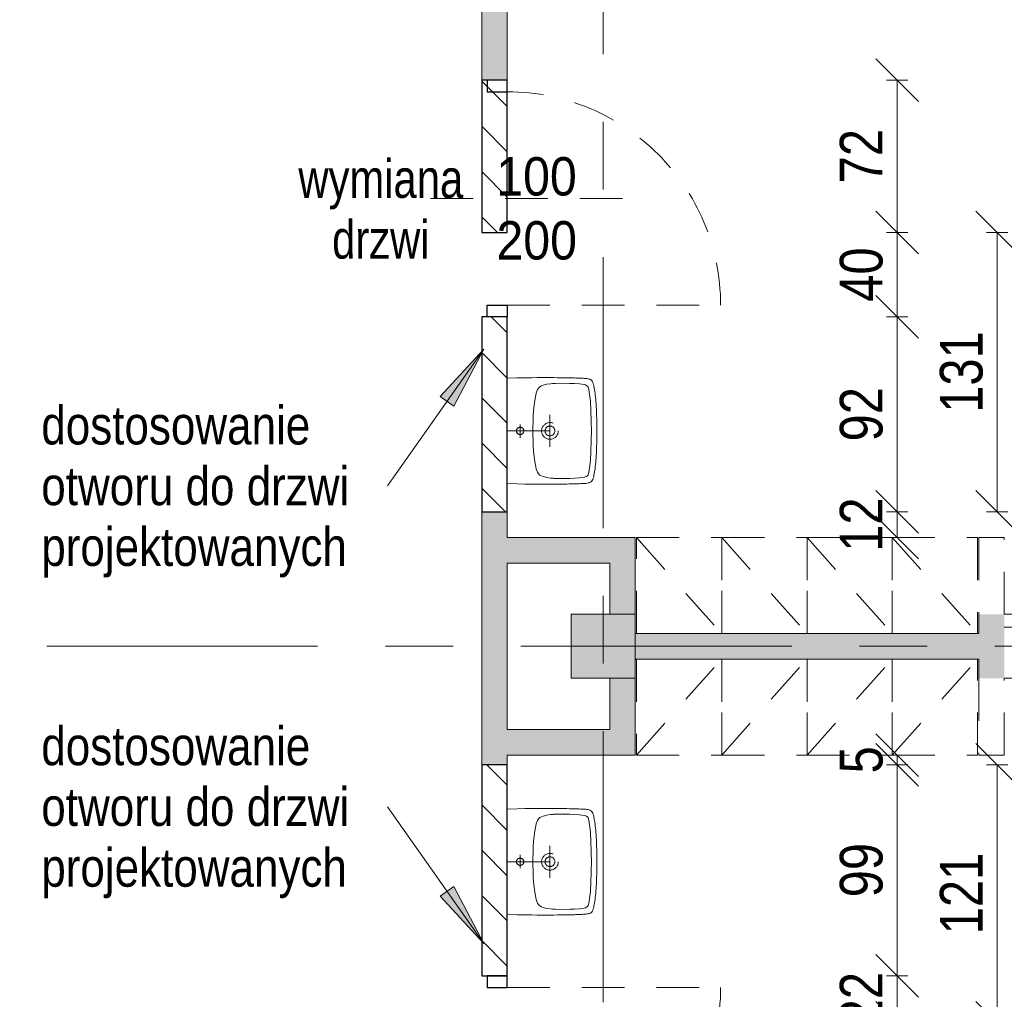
# Model space of a CAD drawing. Header units: centimetres. Extents: x -1403 to 22166, y -8842 to 3590.
# Tile 14 of 25: x 314 to 775, y 1203 to 1662. Entities that reach past the tile are written whole.
import ezdxf

# ---------------------------------------------------------------- set-up
doc = ezdxf.new("R2010")
doc.units = ezdxf.units.CM
doc.linetypes.add('Oś', pattern=[222.25, 127, -31.75, 31.75, -31.75])
doc.linetypes.add('Wyburzenia', pattern=[35, 20, -15])
for name, color, linetype, lineweight in [('A-ANNO-DIMS', 211, 'Continuous', 13), ('A-ANNO-DIMS-100', 211, 'Continuous', 13), ('A-ANNO-NOTE', 131, 'Wyburzenia', 9), ('A-DETL', 90, 'Continuous', 25), ('A-DETL-GENF', 92, 'Continuous', 9), ('A-DETL-MEDM', 33, 'Wyburzenia', 9), ('A-DOOR', 31, 'Wyburzenia', 9), ('A-DOOR-IDEN', 31, 'Continuous', 13), ('A-WALL', 113, 'Continuous', 13), ('A-WALL-PATT', 111, 'Continuous', 13), ('G-ANNO-TEXT', 231, 'Continuous', 13), ('P-SANR-FIXT', 6, 'Wyburzenia', 9), ('Q-SPCQ', 91, 'Wyburzenia', 9), ('S-COLS', 52, 'Continuous', 13), ('S-GRID', 1, 'Continuous', 13)]:
    doc.layers.add(name, color=color, linetype=linetype, lineweight=lineweight)
doc.styles.add('Arial', font='arial.ttf', dxfattribs={"width": 0.9, "height": 18})
doc.styles.add('Arial Narrow_3', font='ARIALN.TTF', dxfattribs={"height": 20})
doc.styles.add('Arial Narrow_4', font='ARIALN.TTF', dxfattribs={"height": 18})
doc.styles.add('Arial Narrow_5', font='ARIALN.TTF', dxfattribs={"width": 0.95, "height": 0.18})
doc.dimstyles.new('Diagonal_1_100__0__wewnętrzne', dxfattribs={"dimscale": 30.48, "dimtxt": 20.468619, "dimasz": 0.656168, "dimexe": 0.164042, "dimexo": 0.0625, "dimgap": 0.032808, "dimtad": 1, "dimdec": 0, "dimdsep": 46, "dimtxsty": 'Arial Narrow_3', "dimblk1": 'OBLIQUE', "dimblk2": 'OBLIQUE', "dimsah": 1, "dimcen": 0.09, "dimazin": 0, "dimtfac": 1, "dimtdec": 4, "dimtix": 1, "dimtmove": 0, "dimatfit": 3, "dimfxl": 0.164042, "dimfxlon": 1, "dimtvp": 1, "dimtolj": 1, "dimtzin": 0, "dimarcsym": 2})
pattern_1 = [(315, (0, 0), (10.6066, 10.6066), [])]

# ---------------------------------------------------------------- blocks, each defined once
blk = doc.blocks.new('M_Concrete-Square-Column - 300 x 300mm-1795930-6_piętro IV __13_80 m_ - wyburzenia i zamurowania')
at = {"layer": 'S-COLS', "lineweight": 9}
blk.add_hatch(color=254, dxfattribs=at).paths.add_polyline_path([(-11.73, -15), (15, -15), (15, 15), (-15, 15), (-15, -15)], flags=0)
for p, q in [((15, 15), (-15, 15)), ((-15, 15), (-15, -15)), ((15, -15), (15, 15)), ((-15, -15), (15, -15))]:
    blk.add_line(p, q, dxfattribs=at)
blk = doc.blocks.new('DRZWI 1S - automatyczna etykieta - Drzwi 100-2252163-6_piętro IV __13_80 m_ - wyburzenia i zamurowania')
at = {"layer": 'A-DETL-GENF', "color": 20, "linetype": 'Wyburzenia'}
for p, q in [((-55.5, 3.5), (-50, 3.5)), ((-55.5, -6), (-55.5, 3.5)), ((-50, 3.5), (-50, -6)), ((50, 3.5), (55.5, 3.5)), ((50, -6), (50, 3.5)), ((55.5, 3.5), (55.5, -6)), ((-50, -6), (-55.5, -6)), ((55.5, -6), (50, -6))]:
    blk.add_line(p, q, dxfattribs=at)
at = {"layer": 'A-DETL-MEDM', "color": 10, "lineweight": 25}
for p, q in [((-55.5, -6), (-55.5, 3.5)), ((-55.5, 3.5), (-50, 3.5)), ((-50, 3.5), (-50, -6)), ((50, 3.5), (50, -6)), ((55.5, 3.5), (50, 3.5)), ((55.5, -6), (55.5, 3.5)), ((-50, -6), (-55.5, -6)), ((50, -6), (55.5, -6))]:
    blk.add_line(p, q, dxfattribs=at)
at = {"layer": 'A-DOOR', "color": 1, "lineweight": 13}
blk.add_line((50, -6), (50, -106), dxfattribs=at)
blk.add_arc((50, -6), 100, 180, 270, dxfattribs=at)
blk = doc.blocks.new('DRZWI 1S - automatyczna etykieta - Drzwi 100-2252159-6_piętro IV __13_80 m_ - wyburzenia i zamurowania')
at = {"layer": 'A-DETL-GENF', "color": 20, "linetype": 'Wyburzenia'}
for p, q in [((-55.5, 6), (-55.5, -3.5)), ((-50, 6), (-55.5, 6)), ((-50, -3.5), (-50, 6)), ((55.5, 6), (50, 6)), ((50, 6), (50, -3.5)), ((55.5, -3.5), (55.5, 6)), ((-55.5, -3.5), (-50, -3.5)), ((50, -3.5), (55.5, -3.5))]:
    blk.add_line(p, q, dxfattribs=at)
at = {"layer": 'A-DETL-MEDM', "color": 10, "lineweight": 25}
for p, q in [((-50, 6), (-55.5, 6)), ((-55.5, 6), (-55.5, -3.5)), ((-50, -3.5), (-50, 6)), ((50, -3.5), (50, 6)), ((50, 6), (55.5, 6)), ((55.5, 6), (55.5, -3.5)), ((-55.5, -3.5), (-50, -3.5)), ((55.5, -3.5), (50, -3.5))]:
    blk.add_line(p, q, dxfattribs=at)
at = {"layer": 'A-DOOR', "color": 1, "lineweight": 13}
blk.add_line((50, 6), (50, 106), dxfattribs=at)
blk.add_arc((50, 6), 100, 90, 180, dxfattribs=at)
blk = doc.blocks.new('Szafa1 - 45 cm-1791408-6_piętro IV __13_80 m_ - wyburzenia i zamurowania')
at = {"layer": 'Q-SPCQ', "color": 20}
for p, q in [((-7.5, -51), (32.5, -6)), ((-7.5, -6), (-7.5, -51)), ((32.5, -51), (32.5, -6)), ((-7.5, -51), (32.5, -51))]:
    blk.add_line(p, q, dxfattribs=at)
blk = doc.blocks.new('Szafa1 - 45 cm-1791407-6_piętro IV __13_80 m_ - wyburzenia i zamurowania')
at = {"layer": 'Q-SPCQ', "color": 20}
for p, q in [((-7.5, 51), (32.5, 6)), ((-7.5, 6), (-7.5, 51)), ((-7.5, 51), (32.5, 51)), ((32.5, 51), (32.5, 6))]:
    blk.add_line(p, q, dxfattribs=at)
blk = doc.blocks.new('Umywalka koło Nova Pro - Pro 50-1211177-6_piętro IV __13_80 m_ - wyburzenia i zamurowania')
at = {"layer": 'P-SANR-FIXT', "color": 20}
for p, q in [((-12.19, -6), (-12.32, -10.58)), ((12.5, -6), (12.5, -38)), ((37.32, -10.58), (37.19, -6)), ((-12.32, -10.58), (-12.4, -14.28)), ((15.72, -12.02), (9.46, -12.02)), ((37.4, -14.28), (37.32, -10.58)), ((-12.45, -17.35), (-12.48, -19.98)), ((-12.4, -14.28), (-12.45, -17.35)), ((5.15, -18.2), (1.66, -18.49)), ((8.64, -18.06), (5.15, -18.2)), ((10.37, -18.01), (8.64, -18.06)), ((14.63, -18.01), (10.37, -18.01)), ((16.36, -18.06), (14.63, -18.01)), ((19.88, -18.2), (16.36, -18.06)), ((23.34, -18.49), (19.88, -18.2)), ((37.45, -17.35), (37.4, -14.28)), ((37.48, -19.98), (37.45, -17.35)), ((-12.48, -22.27), (-12.51, -24.3)), ((-12.48, -19.98), (-12.48, -22.27)), ((-8.91, -22.86), (-9.37, -24.54)), ((-8.62, -22.03), (-8.91, -22.86)), ((-8.19, -21.26), (-8.62, -22.03)), ((-7.93, -20.91), (-8.19, -21.26)), ((-7.61, -20.62), (-7.93, -20.91)), ((-6.89, -20.14), (-7.61, -20.62)), ((-6.09, -19.8), (-6.89, -20.14)), ((-5.24, -19.53), (-6.09, -19.8)), ((-3.53, -19.16), (-5.24, -19.53)), ((-1.83, -18.89), (-3.53, -19.16)), ((1.66, -18.49), (-1.83, -18.89)), ((26.83, -18.89), (23.34, -18.49)), ((28.56, -19.16), (26.83, -18.89)), ((30.26, -19.53), (28.56, -19.16)), ((31.09, -19.8), (30.26, -19.53)), ((31.89, -20.14), (31.09, -19.8)), ((32.61, -20.62), (31.89, -20.14)), ((32.93, -20.91), (32.61, -20.62)), ((33.19, -21.26), (32.93, -20.91)), ((33.62, -22.03), (33.19, -21.26)), ((33.91, -22.86), (33.62, -22.03)), ((34.37, -24.54), (33.91, -22.86)), ((37.51, -22.27), (37.48, -19.98)), ((37.51, -26.13), (37.51, -22.27)), ((-12.51, -24.3), (-12.48, -26.13)), ((-12.48, -26.13), (-12.48, -27.81)), ((-9.71, -27.55), (-9.74, -27.87)), ((-9.69, -27.15), (-9.71, -27.55)), ((-9.61, -26.27), (-9.69, -27.15)), ((-9.37, -24.54), (-9.61, -26.27)), ((20.01, -26), (5.01, -26)), ((34.63, -26.27), (34.37, -24.54)), ((34.69, -27.15), (34.63, -26.27)), ((34.71, -27.55), (34.69, -27.15)), ((34.74, -27.87), (34.71, -27.55)), ((37.48, -27.81), (37.51, -26.13)), ((-12.48, -27.81), (-12.46, -29.49)), ((-12.46, -29.49), (-12.46, -30.5)), ((-12.46, -30.5), (-12.43, -31.46)), ((-12.43, -31.46), (-12.43, -32.39)), ((-9.76, -28.56), (-9.84, -33.06)), ((-9.74, -27.87), (-9.76, -28.56)), ((34.76, -28.56), (34.74, -27.87)), ((34.84, -33.06), (34.76, -28.56)), ((37.43, -32.39), (37.46, -31.46)), ((37.46, -30.5), (37.48, -29.49)), ((37.46, -31.46), (37.46, -30.5)), ((37.48, -29.49), (37.48, -27.81)), ((-12.43, -32.39), (-12.4, -33.3)), ((-12.4, -33.3), (-12.4, -33.88)), ((-12.4, -33.88), (-12.38, -35.06)), ((-12.38, -35.06), (-12.35, -35.88)), ((-12.35, -35.88), (-12.35, -36.65)), ((-12.35, -36.65), (-12.32, -37.43)), ((-9.84, -33.06), (-9.79, -35.32)), ((-9.79, -35.32), (-9.71, -37.56)), ((34.71, -37.56), (34.82, -35.32)), ((34.82, -35.32), (34.84, -33.06)), ((37.32, -37.43), (37.35, -36.65)), ((37.35, -35.88), (37.38, -35.06)), ((37.35, -36.65), (37.35, -35.88)), ((37.38, -35.06), (37.4, -33.88)), ((37.4, -33.88), (37.43, -33.3)), ((37.43, -33.3), (37.43, -32.39)), ((-12.32, -37.43), (-12.3, -38.17)), ((-12.3, -38.17), (-12.27, -38.89)), ((-12.27, -38.89), (-12.24, -39.61)), ((-12.24, -39.61), (-12.22, -40.28)), ((-12.22, -40.28), (-12.19, -40.94)), ((-12.19, -40.94), (-12.16, -41.58)), ((-9.71, -37.56), (-9.53, -39.82)), ((-9.53, -39.82), (-9.39, -40.94)), ((-9.39, -40.94), (-9.21, -42.03)), ((34.21, -42.03), (34.39, -40.94)), ((34.39, -40.94), (34.53, -39.82)), ((34.53, -39.82), (34.71, -37.56)), ((37.16, -41.58), (37.19, -40.94)), ((37.19, -40.94), (37.22, -40.28)), ((37.22, -40.28), (37.24, -39.61)), ((37.24, -39.61), (37.27, -38.89)), ((37.27, -38.89), (37.3, -38.17)), ((37.3, -38.17), (37.32, -37.43)), ((-12.16, -41.58), (-12.14, -42.22)), ((-12.14, -42.22), (-12.08, -42.81)), ((-12.08, -42.81), (-12, -43.37)), ((-12, -43.37), (-11.92, -43.87)), ((-11.92, -43.87), (-11.82, -44.38)), ((-11.82, -44.38), (-11.71, -44.67)), ((-11.6, -44.96), (-11.79, -44.38)), ((-11.71, -44.67), (-11.6, -44.96)), ((-11.6, -44.96), (-11.26, -45.47)), ((-11.26, -45.47), (-11.6, -44.96)), ((-11.26, -45.47), (-10.8, -45.84)), ((-10.8, -45.84), (-11.26, -45.47)), ((-10.8, -45.84), (-10.24, -46.11)), ((-10.24, -46.11), (-10.8, -45.84)), ((-10.24, -46.11), (-9.61, -46.32)), ((-9.61, -46.32), (-10.24, -46.11)), ((-9.21, -42.03), (-9.05, -42.59)), ((-9.05, -42.59), (-8.86, -43.1)), ((-8.86, -43.1), (-8.7, -43.34)), ((-8.7, -43.34), (-8.51, -43.55)), ((-8.51, -43.55), (-8.03, -43.85)), ((-8.03, -43.85), (-7.53, -44.06)), ((-7.53, -44.06), (-6.97, -44.22)), ((-6.97, -44.22), (-5.88, -44.43)), ((-5.88, -44.43), (-3.64, -44.75)), ((-3.64, -44.75), (-1.4, -44.94)), ((-1.4, -44.94), (3.1, -45.18)), ((3.1, -45.18), (7.6, -45.31)), ((7.6, -45.31), (9.86, -45.39)), ((9.86, -45.39), (11.04, -45.42)), ((11.04, -45.42), (11.7, -45.42)), ((11.7, -45.42), (12.5, -45.44)), ((12.5, -45.44), (13.3, -45.42)), ((13.3, -45.42), (13.99, -45.42)), ((13.99, -45.42), (15.14, -45.39)), ((15.14, -45.39), (17.4, -45.31)), ((17.4, -45.31), (21.9, -45.18)), ((21.9, -45.18), (26.4, -44.94)), ((26.4, -44.94), (28.64, -44.75)), ((28.64, -44.75), (30.88, -44.43)), ((30.88, -44.43), (31.97, -44.22)), ((31.97, -44.22), (32.53, -44.06)), ((32.53, -44.06), (33.06, -43.85)), ((33.06, -43.85), (33.54, -43.55)), ((33.54, -43.55), (33.73, -43.34)), ((33.73, -43.34), (33.86, -43.1)), ((33.86, -43.1), (34.07, -42.59)), ((34.07, -42.59), (34.21, -42.03)), ((34.63, -46.32), (35.24, -46.11)), ((35.24, -46.11), (34.63, -46.32)), ((35.24, -46.11), (35.8, -45.84)), ((35.8, -45.84), (35.24, -46.11)), ((35.8, -45.84), (36.28, -45.47)), ((36.28, -45.47), (35.8, -45.84)), ((36.28, -45.47), (36.6, -44.96)), ((36.6, -44.96), (36.28, -45.47)), ((36.6, -44.96), (36.82, -44.38)), ((36.82, -44.38), (36.92, -43.87)), ((36.92, -43.87), (37.03, -43.37)), ((37.03, -43.37), (37.08, -42.81)), ((37.08, -42.81), (37.14, -42.22)), ((37.14, -42.22), (37.16, -41.58)), ((-9.61, -46.32), (-8.94, -46.51)), ((-8.94, -46.51), (-9.61, -46.32)), ((-8.94, -46.51), (-8.25, -46.64)), ((-8.25, -46.64), (-8.94, -46.51)), ((-8.25, -46.64), (-7.5, -46.8)), ((-7.5, -46.8), (-8.25, -46.64)), ((-7.5, -46.8), (-6.73, -46.91)), ((-6.73, -46.91), (-7.5, -46.8)), ((-6.73, -46.91), (-5.93, -47.04)), ((-5.93, -47.04), (-6.73, -46.91)), ((-5.93, -47.04), (-5.1, -47.15)), ((-5.1, -47.15), (-5.93, -47.04)), ((-5.1, -47.15), (-4.2, -47.25)), ((-4.2, -47.25), (-5.1, -47.15)), ((-4.2, -47.25), (-3.27, -47.36)), ((-3.27, -47.36), (-4.2, -47.25)), ((-3.27, -47.36), (-2.28, -47.44)), ((-2.28, -47.44), (-3.27, -47.36)), ((-2.28, -47.44), (-1.24, -47.52)), ((-1.24, -47.52), (-2.28, -47.44)), ((-1.24, -47.52), (-0.15, -47.63)), ((-0.15, -47.63), (-1.24, -47.52)), ((-0.15, -47.63), (1.05, -47.71)), ((1.05, -47.71), (-0.15, -47.63)), ((1.05, -47.71), (2.3, -47.76)), ((2.3, -47.76), (1.05, -47.71)), ((2.3, -47.76), (3.66, -47.84)), ((3.66, -47.84), (2.3, -47.76)), ((3.66, -47.84), (5.12, -47.89)), ((5.12, -47.89), (3.66, -47.84)), ((5.12, -47.89), (6.72, -47.95)), ((6.72, -47.95), (5.12, -47.89)), ((6.72, -47.95), (8.45, -47.97)), ((8.45, -47.97), (6.72, -47.95)), ((8.45, -47.97), (10.4, -48)), ((10.4, -48), (8.45, -47.97)), ((10.4, -48), (14.63, -48)), ((14.63, -48), (10.4, -48)), ((14.63, -48), (16.55, -47.97)), ((16.55, -47.97), (14.63, -48)), ((16.55, -47.97), (18.31, -47.95)), ((18.31, -47.95), (16.55, -47.97)), ((18.31, -47.95), (19.88, -47.89)), ((19.88, -47.89), (18.31, -47.95)), ((19.88, -47.89), (21.34, -47.84)), ((21.34, -47.84), (19.88, -47.89)), ((21.34, -47.84), (22.7, -47.76)), ((22.7, -47.76), (21.34, -47.84)), ((22.7, -47.76), (23.98, -47.71)), ((23.98, -47.71), (22.7, -47.76)), ((23.98, -47.71), (25.15, -47.63)), ((25.15, -47.63), (23.98, -47.71)), ((25.15, -47.63), (26.24, -47.52)), ((26.24, -47.52), (25.15, -47.63)), ((26.24, -47.52), (27.31, -47.44)), ((27.31, -47.44), (26.24, -47.52)), ((27.31, -47.44), (28.29, -47.36)), ((28.29, -47.36), (27.31, -47.44)), ((28.29, -47.36), (29.23, -47.25)), ((29.23, -47.25), (28.29, -47.36)), ((29.23, -47.25), (30.1, -47.15)), ((30.1, -47.15), (29.23, -47.25)), ((30.1, -47.15), (30.93, -47.04)), ((30.93, -47.04), (30.1, -47.15)), ((30.93, -47.04), (31.76, -46.91)), ((31.76, -46.91), (30.93, -47.04)), ((31.76, -46.91), (32.5, -46.8)), ((32.5, -46.8), (31.76, -46.91)), ((32.5, -46.8), (33.25, -46.64)), ((33.25, -46.64), (32.5, -46.8)), ((33.25, -46.64), (33.97, -46.51)), ((33.97, -46.51), (33.25, -46.64)), ((33.97, -46.51), (34.63, -46.32)), ((34.63, -46.32), (33.97, -46.51))]:
    blk.add_line(p, q, dxfattribs=at)
for centre, radius in [((12.5, -12.02), 1.72), ((12.51, -26), 3.92), ((12.51, -26), 2.28)]:
    blk.add_circle(centre, radius, dxfattribs=at)
blk = doc.blocks.new('Umywalka koło Nova Pro - Pro 50-1205816-6_piętro IV __13_80 m_ - wyburzenia i zamurowania')
at = {"layer": 'P-SANR-FIXT', "color": 20}
for p, q in [((-10.24, 46.11), (-9.61, 46.32)), ((-9.61, 46.32), (-10.24, 46.11)), ((-9.61, 46.32), (-8.94, 46.51)), ((-8.94, 46.51), (-9.61, 46.32)), ((-8.94, 46.51), (-8.25, 46.64)), ((-8.25, 46.64), (-8.94, 46.51)), ((-8.25, 46.64), (-7.5, 46.8)), ((-7.5, 46.8), (-8.25, 46.64)), ((-7.5, 46.8), (-6.73, 46.91)), ((-6.73, 46.91), (-7.5, 46.8)), ((-6.73, 46.91), (-5.93, 47.04)), ((-5.93, 47.04), (-6.73, 46.91)), ((-5.93, 47.04), (-5.1, 47.15)), ((-5.1, 47.15), (-5.93, 47.04)), ((-5.1, 47.15), (-4.2, 47.25)), ((-4.2, 47.25), (-5.1, 47.15)), ((-4.2, 47.25), (-3.27, 47.36)), ((-3.27, 47.36), (-4.2, 47.25)), ((-3.27, 47.36), (-2.28, 47.44)), ((-2.28, 47.44), (-3.27, 47.36)), ((-2.28, 47.44), (-1.24, 47.52)), ((-1.24, 47.52), (-2.28, 47.44)), ((-1.24, 47.52), (-0.15, 47.63)), ((-0.15, 47.63), (-1.24, 47.52)), ((-0.15, 47.63), (1.05, 47.71)), ((1.05, 47.71), (-0.15, 47.63)), ((1.05, 47.71), (2.3, 47.76)), ((2.3, 47.76), (1.05, 47.71)), ((2.3, 47.76), (3.66, 47.84)), ((3.66, 47.84), (2.3, 47.76)), ((3.66, 47.84), (5.12, 47.89)), ((5.12, 47.89), (3.66, 47.84)), ((5.12, 47.89), (6.72, 47.95)), ((6.72, 47.95), (5.12, 47.89)), ((6.72, 47.95), (8.45, 47.97)), ((8.45, 47.97), (6.72, 47.95)), ((8.45, 47.97), (10.4, 48)), ((10.4, 48), (8.45, 47.97)), ((10.4, 48), (14.63, 48)), ((14.63, 48), (10.4, 48)), ((14.63, 48), (16.55, 47.97)), ((16.55, 47.97), (14.63, 48)), ((16.55, 47.97), (18.31, 47.95)), ((18.31, 47.95), (16.55, 47.97)), ((18.31, 47.95), (19.88, 47.89)), ((19.88, 47.89), (18.31, 47.95)), ((19.88, 47.89), (21.34, 47.84)), ((21.34, 47.84), (19.88, 47.89)), ((21.34, 47.84), (22.7, 47.76)), ((22.7, 47.76), (21.34, 47.84)), ((22.7, 47.76), (23.98, 47.71)), ((23.98, 47.71), (22.7, 47.76)), ((23.98, 47.71), (25.15, 47.63)), ((25.15, 47.63), (23.98, 47.71)), ((25.15, 47.63), (26.24, 47.52)), ((26.24, 47.52), (25.15, 47.63)), ((26.24, 47.52), (27.31, 47.44)), ((27.31, 47.44), (26.24, 47.52)), ((27.31, 47.44), (28.29, 47.36)), ((28.29, 47.36), (27.31, 47.44)), ((28.29, 47.36), (29.23, 47.25)), ((29.23, 47.25), (28.29, 47.36)), ((29.23, 47.25), (30.1, 47.15)), ((30.1, 47.15), (29.23, 47.25)), ((30.1, 47.15), (30.93, 47.04)), ((30.93, 47.04), (30.1, 47.15)), ((30.93, 47.04), (31.76, 46.91)), ((31.76, 46.91), (30.93, 47.04)), ((31.76, 46.91), (32.5, 46.8)), ((32.5, 46.8), (31.76, 46.91)), ((32.5, 46.8), (33.25, 46.64)), ((33.25, 46.64), (32.5, 46.8)), ((33.25, 46.64), (33.97, 46.51)), ((33.97, 46.51), (33.25, 46.64)), ((33.97, 46.51), (34.63, 46.32)), ((34.63, 46.32), (33.97, 46.51)), ((34.63, 46.32), (35.24, 46.11)), ((35.24, 46.11), (34.63, 46.32)), ((-12.19, 40.94), (-12.16, 41.58)), ((-12.16, 41.58), (-12.14, 42.22)), ((-12.14, 42.22), (-12.08, 42.81)), ((-12.08, 42.81), (-12, 43.37)), ((-12, 43.37), (-11.92, 43.87)), ((-11.92, 43.87), (-11.82, 44.38)), ((-11.82, 44.38), (-11.71, 44.67)), ((-11.6, 44.96), (-11.79, 44.38)), ((-11.71, 44.67), (-11.6, 44.96)), ((-11.6, 44.96), (-11.26, 45.47)), ((-11.26, 45.47), (-11.6, 44.96)), ((-11.26, 45.47), (-10.8, 45.84)), ((-10.8, 45.84), (-11.26, 45.47)), ((-10.8, 45.84), (-10.24, 46.11)), ((-10.24, 46.11), (-10.8, 45.84)), ((-9.39, 40.94), (-9.21, 42.03)), ((-9.21, 42.03), (-9.05, 42.59)), ((-9.05, 42.59), (-8.86, 43.1)), ((-8.86, 43.1), (-8.7, 43.34)), ((-8.7, 43.34), (-8.51, 43.55)), ((-8.51, 43.55), (-8.03, 43.85)), ((-8.03, 43.85), (-7.53, 44.06)), ((-7.53, 44.06), (-6.97, 44.22)), ((-6.97, 44.22), (-5.88, 44.43)), ((-5.88, 44.43), (-3.64, 44.75)), ((-3.64, 44.75), (-1.4, 44.94)), ((-1.4, 44.94), (3.1, 45.18)), ((3.1, 45.18), (7.6, 45.31)), ((7.6, 45.31), (9.86, 45.39)), ((9.86, 45.39), (11.04, 45.42)), ((11.04, 45.42), (11.7, 45.42)), ((11.7, 45.42), (12.5, 45.44)), ((12.5, 45.44), (13.3, 45.42)), ((13.3, 45.42), (13.99, 45.42)), ((13.99, 45.42), (15.14, 45.39)), ((15.14, 45.39), (17.4, 45.31)), ((17.4, 45.31), (21.9, 45.18)), ((21.9, 45.18), (26.4, 44.94)), ((26.4, 44.94), (28.64, 44.75)), ((28.64, 44.75), (30.88, 44.43)), ((30.88, 44.43), (31.97, 44.22)), ((31.97, 44.22), (32.53, 44.06)), ((32.53, 44.06), (33.06, 43.85)), ((33.06, 43.85), (33.54, 43.55)), ((33.54, 43.55), (33.73, 43.34)), ((33.73, 43.34), (33.86, 43.1)), ((33.86, 43.1), (34.07, 42.59)), ((34.07, 42.59), (34.21, 42.03)), ((34.21, 42.03), (34.39, 40.94)), ((35.24, 46.11), (35.8, 45.84)), ((35.8, 45.84), (35.24, 46.11)), ((35.8, 45.84), (36.28, 45.47)), ((36.28, 45.47), (35.8, 45.84)), ((36.28, 45.47), (36.6, 44.96)), ((36.6, 44.96), (36.28, 45.47)), ((36.6, 44.96), (36.82, 44.38)), ((36.82, 44.38), (36.92, 43.87)), ((36.92, 43.87), (37.03, 43.37)), ((37.03, 43.37), (37.08, 42.81)), ((37.08, 42.81), (37.14, 42.22)), ((37.14, 42.22), (37.16, 41.58)), ((37.16, 41.58), (37.19, 40.94)), ((-12.35, 36.65), (-12.32, 37.43)), ((-12.32, 37.43), (-12.3, 38.17)), ((-12.3, 38.17), (-12.27, 38.89)), ((-12.27, 38.89), (-12.24, 39.61)), ((-12.24, 39.61), (-12.22, 40.28)), ((-12.22, 40.28), (-12.19, 40.94)), ((-9.79, 35.32), (-9.71, 37.56)), ((-9.71, 37.56), (-9.53, 39.82)), ((-9.53, 39.82), (-9.39, 40.94)), ((12.5, 6), (12.5, 38)), ((34.39, 40.94), (34.53, 39.82)), ((34.53, 39.82), (34.71, 37.56)), ((34.71, 37.56), (34.82, 35.32)), ((37.19, 40.94), (37.22, 40.28)), ((37.22, 40.28), (37.24, 39.61)), ((37.24, 39.61), (37.27, 38.89)), ((37.27, 38.89), (37.3, 38.17)), ((37.3, 38.17), (37.32, 37.43)), ((37.32, 37.43), (37.35, 36.65)), ((-12.43, 32.39), (-12.4, 33.3)), ((-12.43, 31.46), (-12.43, 32.39)), ((-12.4, 33.88), (-12.38, 35.06)), ((-12.4, 33.3), (-12.4, 33.88)), ((-12.38, 35.06), (-12.35, 35.88)), ((-12.35, 35.88), (-12.35, 36.65)), ((-9.84, 33.06), (-9.79, 35.32)), ((-9.76, 28.56), (-9.84, 33.06)), ((34.84, 33.06), (34.76, 28.56)), ((34.82, 35.32), (34.84, 33.06)), ((37.35, 36.65), (37.35, 35.88)), ((37.35, 35.88), (37.38, 35.06)), ((37.38, 35.06), (37.4, 33.88)), ((37.4, 33.88), (37.43, 33.3)), ((37.43, 33.3), (37.43, 32.39)), ((37.43, 32.39), (37.46, 31.46)), ((-12.48, 27.81), (-12.46, 29.49)), ((-12.48, 26.13), (-12.48, 27.81)), ((-12.46, 30.5), (-12.43, 31.46)), ((-12.46, 29.49), (-12.46, 30.5)), ((-9.74, 27.87), (-9.76, 28.56)), ((-9.71, 27.55), (-9.74, 27.87)), ((34.74, 27.87), (34.71, 27.55)), ((34.76, 28.56), (34.74, 27.87)), ((37.46, 31.46), (37.46, 30.5)), ((37.46, 30.5), (37.48, 29.49)), ((37.48, 29.49), (37.48, 27.81)), ((37.48, 27.81), (37.51, 26.13)), ((-12.51, 24.3), (-12.48, 26.13)), ((-12.48, 22.27), (-12.51, 24.3)), ((-9.69, 27.15), (-9.71, 27.55)), ((-9.61, 26.27), (-9.69, 27.15)), ((-9.37, 24.54), (-9.61, 26.27)), ((-8.91, 22.86), (-9.37, 24.54)), ((20.01, 26), (5.01, 26)), ((34.37, 24.54), (33.91, 22.86)), ((34.63, 26.27), (34.37, 24.54)), ((34.69, 27.15), (34.63, 26.27)), ((34.71, 27.55), (34.69, 27.15)), ((37.51, 26.13), (37.51, 22.27)), ((-12.48, 19.98), (-12.48, 22.27)), ((-12.45, 17.35), (-12.48, 19.98)), ((-8.62, 22.03), (-8.91, 22.86)), ((-8.19, 21.26), (-8.62, 22.03)), ((-7.93, 20.91), (-8.19, 21.26)), ((-7.61, 20.62), (-7.93, 20.91)), ((-6.89, 20.14), (-7.61, 20.62)), ((-6.09, 19.8), (-6.89, 20.14)), ((-5.24, 19.53), (-6.09, 19.8)), ((-3.53, 19.16), (-5.24, 19.53)), ((-1.83, 18.89), (-3.53, 19.16)), ((1.66, 18.49), (-1.83, 18.89)), ((5.15, 18.2), (1.66, 18.49)), ((23.34, 18.49), (19.88, 18.2)), ((26.83, 18.89), (23.34, 18.49)), ((28.56, 19.16), (26.83, 18.89)), ((30.26, 19.53), (28.56, 19.16)), ((31.09, 19.8), (30.26, 19.53)), ((31.89, 20.14), (31.09, 19.8)), ((32.61, 20.62), (31.89, 20.14)), ((32.93, 20.91), (32.61, 20.62)), ((33.19, 21.26), (32.93, 20.91)), ((33.62, 22.03), (33.19, 21.26)), ((33.91, 22.86), (33.62, 22.03)), ((37.48, 19.98), (37.45, 17.35)), ((37.51, 22.27), (37.48, 19.98)), ((-12.4, 14.28), (-12.45, 17.35)), ((-12.32, 10.58), (-12.4, 14.28)), ((8.64, 18.06), (5.15, 18.2)), ((10.37, 18.01), (8.64, 18.06)), ((14.63, 18.01), (10.37, 18.01)), ((16.36, 18.06), (14.63, 18.01)), ((19.88, 18.2), (16.36, 18.06)), ((37.4, 14.28), (37.32, 10.58)), ((37.45, 17.35), (37.4, 14.28)), ((-12.19, 6), (-12.32, 10.58)), ((15.72, 12.02), (9.46, 12.02)), ((37.32, 10.58), (37.19, 6))]:
    blk.add_line(p, q, dxfattribs=at)
for centre, radius in [((12.51, 26), 3.92), ((12.51, 26), 2.28), ((12.5, 12.02), 1.72)]:
    blk.add_circle(centre, radius, dxfattribs=at)
blk = doc.blocks.new('DIMBLOCK30-6_piętro IV __13_80 m_ - wyburzenia i zamurowania')
at = {"layer": 'A-ANNO-DIMS-100'}
for p, q in [((772.02, 1562.33), (762.02, 1572.33)), ((767.02, 1562.33), (777.02, 1562.33)), ((772.02, 1562.33), (767.02, 1562.33)), ((772.02, 1431.33), (772.02, 1562.33)), ((772.02, 1562.33), (782.02, 1552.33)), ((772.02, 1431.33), (762.02, 1441.33)), ((767.02, 1431.33), (777.02, 1431.33)), ((772.02, 1431.33), (767.02, 1431.33)), ((772.02, 1431.33), (782.02, 1421.33))]:
    blk.add_line(p, q, dxfattribs=at)
at = {"layer": 'A-ANNO-DIMS-100', "color": 0, "insert": (745.18, 1477.82), "char_height": 20, "width": 45.6158, "attachment_point": 1, "rotation": 90, "line_spacing_factor": 0.974696, "style": 'Arial Narrow_3'}
blk.add_mtext('131', dxfattribs=at)
blk = doc.blocks.new('_Oblique')
at = {"color": 0, "linetype": 'ByBlock', "lineweight": -2}
blk.add_line((-0.5, -0.5), (0.5, 0.5), dxfattribs=at)
blk = doc.blocks.new('DIMBLOCK31-6_piętro IV __13_80 m_ - wyburzenia i zamurowania')
at = {"layer": 'A-ANNO-DIMS-100'}
for p, q in [((725.11, 1431.33), (715.11, 1441.33)), ((720.11, 1431.33), (730.11, 1431.33)), ((725.11, 1431.33), (720.11, 1431.33)), ((725.11, 1419.33), (725.11, 1431.33)), ((725.11, 1431.33), (735.11, 1421.33)), ((725.11, 1419.33), (715.11, 1429.33)), ((720.11, 1419.33), (730.11, 1419.33)), ((725.11, 1419.33), (720.11, 1419.33)), ((725.11, 1419.33), (735.11, 1409.33))]:
    blk.add_line(p, q, dxfattribs=at)
at = {"layer": 'A-ANNO-DIMS-100', "color": 0, "insert": (698.27, 1412.65), "char_height": 20, "width": 30.4105, "attachment_point": 1, "rotation": 90, "line_spacing_factor": 0.974696, "style": 'Arial Narrow_3'}
blk.add_mtext('12', dxfattribs=at)
blk = doc.blocks.new('DIMBLOCK32-6_piętro IV __13_80 m_ - wyburzenia i zamurowania')
at = {"layer": 'A-ANNO-DIMS-100'}
for p, q in [((725.11, 1522.83), (715.11, 1532.83)), ((720.11, 1522.83), (730.11, 1522.83)), ((725.11, 1522.83), (720.11, 1522.83)), ((725.11, 1431.33), (725.11, 1522.83)), ((725.11, 1522.83), (735.11, 1512.83)), ((725.11, 1431.33), (715.11, 1441.33)), ((720.11, 1431.33), (730.11, 1431.33)), ((725.11, 1431.33), (720.11, 1431.33)), ((725.11, 1431.33), (735.11, 1421.33))]:
    blk.add_line(p, q, dxfattribs=at)
at = {"layer": 'A-ANNO-DIMS-100', "color": 0, "insert": (698.27, 1464.4), "char_height": 20, "width": 30.4105, "attachment_point": 1, "rotation": 90, "line_spacing_factor": 0.974696, "style": 'Arial Narrow_3'}
blk.add_mtext('92', dxfattribs=at)
blk = doc.blocks.new('DIMBLOCK33-6_piętro IV __13_80 m_ - wyburzenia i zamurowania')
at = {"layer": 'A-ANNO-DIMS-100'}
for p, q in [((725.11, 1562.33), (715.11, 1572.33)), ((720.11, 1562.33), (730.11, 1562.33)), ((725.11, 1562.33), (720.11, 1562.33)), ((725.11, 1522.83), (725.11, 1562.33)), ((725.11, 1562.33), (735.11, 1552.33)), ((725.11, 1522.83), (715.11, 1532.83)), ((720.11, 1522.83), (730.11, 1522.83)), ((725.11, 1522.83), (720.11, 1522.83)), ((725.11, 1522.83), (735.11, 1512.83))]:
    blk.add_line(p, q, dxfattribs=at)
at = {"layer": 'A-ANNO-DIMS-100', "color": 0, "insert": (698.27, 1529.9), "char_height": 20, "width": 30.4105, "attachment_point": 1, "rotation": 90, "line_spacing_factor": 0.974696, "style": 'Arial Narrow_3'}
blk.add_mtext('40', dxfattribs=at)
blk = doc.blocks.new('DIMBLOCK34-6_piętro IV __13_80 m_ - wyburzenia i zamurowania')
at = {"layer": 'A-ANNO-DIMS-100'}
for p, q in [((725.11, 1633.83), (715.11, 1643.83)), ((720.11, 1633.83), (730.11, 1633.83)), ((725.11, 1633.83), (720.11, 1633.83)), ((725.11, 1562.33), (725.11, 1633.83)), ((725.11, 1633.83), (735.11, 1623.83)), ((725.11, 1562.33), (715.11, 1572.33)), ((720.11, 1562.33), (730.11, 1562.33)), ((725.11, 1562.33), (720.11, 1562.33)), ((725.11, 1562.33), (735.11, 1552.33))]:
    blk.add_line(p, q, dxfattribs=at)
at = {"layer": 'A-ANNO-DIMS-100', "color": 0, "insert": (698.27, 1585.4), "char_height": 20, "width": 30.4105, "attachment_point": 1, "rotation": 90, "line_spacing_factor": 0.974696, "style": 'Arial Narrow_3'}
blk.add_mtext('72', dxfattribs=at)
blk = doc.blocks.new('DIMBLOCK36-6_piętro IV __13_80 m_ - wyburzenia i zamurowania')
at = {"layer": 'A-ANNO-DIMS-100'}
for p, q in [((725.11, 1213.83), (715.11, 1223.83)), ((720.11, 1213.83), (730.11, 1213.83)), ((725.11, 1213.83), (720.11, 1213.83)), ((725.11, 1191.83), (725.11, 1213.83)), ((725.11, 1213.83), (735.11, 1203.83)), ((725.11, 1191.83), (715.11, 1201.83)), ((720.11, 1191.83), (730.11, 1191.83)), ((725.11, 1191.83), (720.11, 1191.83)), ((725.11, 1191.83), (735.11, 1181.83))]:
    blk.add_line(p, q, dxfattribs=at)
at = {"layer": 'A-ANNO-DIMS-100', "color": 0, "insert": (698.27, 1190.15), "char_height": 20, "width": 30.4105, "attachment_point": 1, "rotation": 90, "line_spacing_factor": 0.974696, "style": 'Arial Narrow_3'}
blk.add_mtext('22', dxfattribs=at)
blk = doc.blocks.new('DIMBLOCK37-6_piętro IV __13_80 m_ - wyburzenia i zamurowania')
at = {"layer": 'A-ANNO-DIMS-100'}
for p, q in [((725.11, 1312.83), (715.11, 1322.83)), ((720.11, 1312.83), (730.11, 1312.83)), ((725.11, 1312.83), (720.11, 1312.83)), ((725.11, 1213.83), (725.11, 1312.83)), ((725.11, 1312.83), (735.11, 1302.83)), ((725.11, 1213.83), (715.11, 1223.83)), ((720.11, 1213.83), (730.11, 1213.83)), ((725.11, 1213.83), (720.11, 1213.83)), ((725.11, 1213.83), (735.11, 1203.83))]:
    blk.add_line(p, q, dxfattribs=at)
at = {"layer": 'A-ANNO-DIMS-100', "color": 0, "insert": (698.27, 1250.65), "char_height": 20, "width": 30.4105, "attachment_point": 1, "rotation": 90, "line_spacing_factor": 0.974696, "style": 'Arial Narrow_3'}
blk.add_mtext('99', dxfattribs=at)
blk = doc.blocks.new('DIMBLOCK38-6_piętro IV __13_80 m_ - wyburzenia i zamurowania')
at = {"layer": 'A-ANNO-DIMS-100'}
for p, q in [((725.11, 1317.33), (715.11, 1327.33)), ((725.11, 1312.83), (715.11, 1322.83)), ((720.11, 1317.33), (730.11, 1317.33)), ((725.11, 1317.33), (720.11, 1317.33)), ((725.11, 1312.83), (725.11, 1317.33)), ((725.11, 1317.33), (735.11, 1307.33)), ((720.11, 1312.83), (730.11, 1312.83)), ((725.11, 1312.83), (720.11, 1312.83)), ((725.11, 1312.83), (735.11, 1302.83))]:
    blk.add_line(p, q, dxfattribs=at)
at = {"layer": 'A-ANNO-DIMS-100', "color": 0, "insert": (698.27, 1308.74), "char_height": 20, "width": 15.2053, "attachment_point": 1, "rotation": 90, "line_spacing_factor": 0.974696, "style": 'Arial Narrow_3'}
blk.add_mtext('\\fArial Narrow|b0|i0|c238|p34|;5', dxfattribs=at)
blk = doc.blocks.new('DIMBLOCK39-6_piętro IV __13_80 m_ - wyburzenia i zamurowania')
at = {"layer": 'A-ANNO-DIMS-100'}
for p, q in [((772.02, 1312.83), (762.02, 1322.83)), ((767.02, 1312.83), (777.02, 1312.83)), ((772.02, 1312.83), (767.02, 1312.83)), ((772.02, 1191.83), (772.02, 1312.83)), ((772.02, 1312.83), (782.02, 1302.83)), ((772.02, 1191.83), (762.02, 1201.83)), ((767.02, 1191.83), (777.02, 1191.83)), ((772.02, 1191.83), (767.02, 1191.83)), ((772.02, 1191.83), (782.02, 1181.83))]:
    blk.add_line(p, q, dxfattribs=at)
at = {"layer": 'A-ANNO-DIMS-100', "color": 0, "insert": (745.18, 1233.32), "char_height": 20, "width": 45.6158, "attachment_point": 1, "rotation": 90, "line_spacing_factor": 0.974696, "style": 'Arial Narrow_3'}
blk.add_mtext('121', dxfattribs=at)
blk = doc.blocks.new('Wymiana Drzwi_PG_typ 100 - --2314812-6_piętro IV __13_80 m_ - wyburzenia i zamurowania')
at = {"layer": 'A-DOOR-IDEN', "insert": (0.0511, 0.737), "char_height": 0.18, "width": 1.2882, "attachment_point": 5, "rotation": 90, "line_spacing_factor": 0.949189, "style": 'Arial Narrow_5'}
blk.add_mtext('\\pxqc,t6.70278,13.40556,20.10833,26.81111,33.51389,40.21667,46.91944,53.62222,60.325,67.02778,73.73056,80.43333,87.13611,93.83889,100.54167,107.24444,113.94722,120.65,127.35278,134.05556,140.75833,147.46111,154.16389,160.86667,167.56944,174.27222,180.975,187.67778,194.38056,201.08333,207.78611,214.48889;{wymiana\\Pdrzwi}', dxfattribs=at)

msp = doc.modelspace()

# ---------------------------------------------------------------- hatches: boundary and pattern name
at = {"layer": 'A-DETL-GENF', "lineweight": 25}
h = msp.add_hatch(dxfattribs=at)
h.set_pattern_fill('FP_1', color=3, style=0, pattern_type=2)
h.set_pattern_definition(pattern_1)
h.paths.add_polyline_path([(542.38, 1562.33), (542.38, 1633.83), (530.38, 1633.83), (530.38, 1562.33), (532.88, 1562.33)], flags=0)
h = msp.add_hatch(dxfattribs=at)
h.set_pattern_fill('FP_1', color=210, style=0, pattern_type=2)
h.set_pattern_definition(pattern_1)
h.paths.add_polyline_path([(532.88, 1431.33), (542.38, 1431.33), (542.38, 1522.83), (530.38, 1522.83), (530.38, 1431.33)], flags=0)
h = msp.add_hatch(dxfattribs=at)
h.set_pattern_fill('FP_1', color=210, style=0, pattern_type=2)
h.set_pattern_definition(pattern_1)
h.paths.add_polyline_path([(532.88, 1213.83), (542.38, 1213.83), (542.38, 1312.83), (530.38, 1312.83), (530.38, 1213.83)], flags=0)
at = {"layer": 'A-WALL-PATT'}
h = msp.add_hatch(color=9, dxfattribs=at)
h.paths.add_polyline_path([(530.38, 132.33), (542.38, 132.33), (542.38, 139.33), (530.38, 139.33), (530.38, 134.38)], flags=0)
h.paths.add_polyline_path([(542.38, 250.33), (542.38, 465.83), (530.38, 465.83), (530.38, 250.33)], flags=0)
h.paths.add_polyline_path([(530.38, 657.83), (542.38, 657.83), (542.38, 660.33), (530.38, 660.33)], flags=0)
h.paths.add_polyline_path([(542.38, 781.33), (542.38, 1102.83), (530.38, 1102.83), (530.38, 781.33)], flags=0)
h.paths.add_polyline_path([(530.38, 1312.83), (542.38, 1312.83), (542.38, 1431.33), (530.38, 1431.33)], flags=0)
h.paths.add_polyline_path([(532.88, 1633.83), (542.38, 1633.83), (542.38, 2022.83), (530.38, 2022.83), (530.38, 1633.83)], flags=0)
h.paths.add_polyline_path([(532.88, 2173.83), (542.38, 2173.83), (542.38, 2458.83), (530.38, 2458.83), (530.38, 2173.83)], flags=0)
h.paths.add_polyline_path([(542.38, 2593.83), (542.38, 2824.33), (530.38, 2824.33), (530.38, 2593.83), (532.88, 2593.83)], flags=0)
for points in [[(590.38, 1407.33), (602.38, 1407.33), (602.38, 1419.33), (542.38, 1419.33), (542.38, 1407.33)], [(763.38, 1353.33), (775.38, 1353.33), (775.38, 1383.33), (763.38, 1383.33), (763.38, 1359.33)], [(736.44, 1362.33), (763.38, 1362.33), (763.38, 1374.33), (602.38, 1374.33), (602.38, 1362.33)], [(572.38, 1317.33), (590.38, 1317.33), (590.38, 1329.33), (542.38, 1329.33), (542.38, 1317.33)]]:
    msp.add_hatch(color=9, dxfattribs=at).paths.add_polyline_path(points, flags=0)
h = msp.add_hatch(color=9, dxfattribs=at)
h.paths.add_polyline_path([(602.38, 1317.33), (602.38, 1353.33), (590.38, 1353.33), (590.38, 1317.33)], flags=0)
h.paths.add_polyline_path([(590.38, 1383.33), (602.38, 1383.33), (602.38, 1407.33), (590.38, 1407.33), (590.38, 1395.33)], flags=0)
at = {"layer": 'G-ANNO-TEXT'}
for points in [[(531.44, 1507.68), (510.91, 1485.45), (517.37, 1480.9)], [(531.44, 1228.97), (517.37, 1255.75), (510.91, 1251.2)]]:
    msp.add_hatch(color=50, dxfattribs=at).paths.add_polyline_path(points, flags=0)

# ---------------------------------------------------------------- linework, layer by layer
at = {"layer": 'A-ANNO-NOTE', "color": 240, "lineweight": 13}
msp.add_line((506.38, 1578.33), (596.38, 1578.33), dxfattribs=at)
at = {"layer": 'A-DETL'}
for p, q in [((542.38, 1633.83), (530.38, 1633.83)), ((530.38, 1633.83), (530.38, 1562.33)), ((542.38, 1562.33), (542.38, 1633.83)), ((530.38, 1562.33), (542.38, 1562.33)), ((542.38, 1522.83), (530.38, 1522.83)), ((530.38, 1522.83), (530.38, 1431.33)), ((542.38, 1431.33), (542.38, 1522.83)), ((530.38, 1431.33), (542.38, 1431.33)), ((542.38, 1312.83), (530.38, 1312.83)), ((530.38, 1312.83), (530.38, 1213.83)), ((542.38, 1213.83), (542.38, 1312.83)), ((530.38, 1213.83), (542.38, 1213.83))]:
    msp.add_line(p, q, dxfattribs=at)
at = {"layer": 'A-WALL', "lineweight": 9}
for p, q in [((530.38, 2022.83), (530.38, 1633.83)), ((542.38, 1633.83), (542.38, 1826.33)), ((530.38, 1633.83), (532.88, 1633.83)), ((530.38, 1431.33), (530.38, 1312.83)), ((542.38, 1419.33), (542.38, 1431.33)), ((602.38, 1419.33), (542.38, 1419.33)), ((602.38, 1383.33), (602.38, 1419.33)), ((542.38, 1329.33), (542.38, 1407.33)), ((542.38, 1407.33), (590.38, 1407.33)), ((590.38, 1407.33), (590.38, 1383.33)), ((763.38, 1383.33), (763.38, 1374.33)), ((1172.38, 1383.33), (775.38, 1383.33)), ((775.38, 1377.33), (1172.38, 1377.33)), ((763.38, 1374.33), (602.38, 1374.33)), ((602.38, 1362.33), (763.38, 1362.33)), ((763.38, 1362.33), (763.38, 1353.33)), ((590.38, 1353.33), (590.38, 1329.33)), ((602.38, 1317.33), (602.38, 1353.33)), ((775.38, 1353.33), (1172.38, 1353.33)), ((590.38, 1329.33), (542.38, 1329.33)), ((542.38, 1312.83), (542.38, 1317.33)), ((542.38, 1317.33), (602.38, 1317.33))]:
    msp.add_line(p, q, dxfattribs=at)
at = {"layer": 'A-WALL', "color": 1, "linetype": 'Wyburzenia'}
for p, q in [((532.88, 1522.83), (530.38, 1522.83)), ((530.38, 1522.83), (530.38, 1431.33)), ((542.38, 1431.33), (542.38, 1522.83)), ((530.38, 1431.33), (542.38, 1431.33)), ((763.38, 1419.33), (763.38, 1383.33)), ((775.38, 1419.33), (763.38, 1419.33)), ((775.38, 1383.33), (775.38, 1419.33)), ((763.38, 1353.33), (763.38, 1317.33)), ((775.38, 1317.33), (775.38, 1353.33)), ((763.38, 1317.33), (775.38, 1317.33)), ((530.38, 1312.83), (530.38, 1213.83)), ((542.38, 1312.83), (530.38, 1312.83)), ((542.38, 1213.83), (542.38, 1312.83)), ((530.38, 1213.83), (532.88, 1213.83))]:
    msp.add_line(p, q, dxfattribs=at)
at = {"layer": 'A-WALL'}
for p, q in [((542.38, 1431.33), (530.38, 1431.33)), ((530.38, 1312.83), (542.38, 1312.83))]:
    msp.add_line(p, q, dxfattribs=at)
at = {"layer": 'G-ANNO-TEXT', "color": 50}
for p, q in [((531.44, 1507.68), (486.14, 1443.52)), ((531.44, 1507.68), (510.91, 1485.45)), ((517.37, 1480.9), (531.44, 1507.68)), ((510.91, 1485.45), (517.37, 1480.9)), ((531.44, 1228.97), (486.14, 1293.13)), ((517.37, 1255.75), (510.91, 1251.2)), ((531.44, 1228.97), (517.37, 1255.75)), ((510.91, 1251.2), (531.44, 1228.97))]:
    msp.add_line(p, q, dxfattribs=at)
at = {"layer": 'S-GRID', "linetype": 'Oś'}
for p, q in [((587.38, 2884.27), (587.38, 27.13)), ((1342.46, 1368.33), (-1368.76, 1368.33))]:
    msp.add_line(p, q, dxfattribs=at)

# ---------------------------------------------------------------- block references
at = {"layer": 'A-DOOR', "color": 1, "lineweight": 13}
for name, p, rotation in [('DRZWI 1S - automatyczna etykieta - Drzwi 100-2252159-6_piętro IV __13_80 m_ - wyburzenia i zamurowania', (536.38, 1578.33), 269.9999999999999), ('DRZWI 1S - automatyczna etykieta - Drzwi 100-2252163-6_piętro IV __13_80 m_ - wyburzenia i zamurowania', (536.38, 1158.33), 89.9999999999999)]:
    msp.add_blockref(name, p, dxfattribs=dict(at, rotation=rotation))
at = {"layer": 'A-DOOR-IDEN', "xscale": 99.99999999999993, "yscale": 99.99999999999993, "zscale": 99.99999999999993, "rotation": 270}
msp.add_blockref('Wymiana Drzwi_PG_typ 100 - --2314812-6_piętro IV __13_80 m_ - wyburzenia i zamurowania', (409.38, 1578.33), dxfattribs=at)
at = {"layer": 'P-SANR-FIXT', "color": 20}
for name, p, rotation in [('Umywalka koło Nova Pro - Pro 50-1205816-6_piętro IV __13_80 m_ - wyburzenia i zamurowania', (536.38, 1481.83), 269.9999999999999), ('Umywalka koło Nova Pro - Pro 50-1211177-6_piętro IV __13_80 m_ - wyburzenia i zamurowania', (536.38, 1254.83), 89.9999999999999)]:
    msp.add_blockref(name, p, dxfattribs=dict(at, rotation=rotation))
at = {"layer": 'Q-SPCQ', "color": 20}
for name, p in [('Szafa1 - 45 cm-1791407-6_piętro IV __13_80 m_ - wyburzenia i zamurowania', (610.38, 1368.33)), ('Szafa1 - 45 cm-1791407-6_piętro IV __13_80 m_ - wyburzenia i zamurowania', (650.38, 1368.33)), ('Szafa1 - 45 cm-1791407-6_piętro IV __13_80 m_ - wyburzenia i zamurowania', (690.38, 1368.33)), ('Szafa1 - 45 cm-1791407-6_piętro IV __13_80 m_ - wyburzenia i zamurowania', (730.38, 1368.33)), ('Szafa1 - 45 cm-1791408-6_piętro IV __13_80 m_ - wyburzenia i zamurowania', (610.38, 1368.33)), ('Szafa1 - 45 cm-1791408-6_piętro IV __13_80 m_ - wyburzenia i zamurowania', (650.38, 1368.33)), ('Szafa1 - 45 cm-1791408-6_piętro IV __13_80 m_ - wyburzenia i zamurowania', (690.38, 1368.33)), ('Szafa1 - 45 cm-1791408-6_piętro IV __13_80 m_ - wyburzenia i zamurowania', (730.38, 1368.33))]:
    msp.add_blockref(name, p, dxfattribs=at)
at = {"layer": 'S-COLS', "lineweight": 9}
msp.add_blockref('M_Concrete-Square-Column - 300 x 300mm-1795930-6_piętro IV __13_80 m_ - wyburzenia i zamurowania', (587.38, 1368.33), dxfattribs=at)

# ---------------------------------------------------------------- texts
at = {"layer": 'A-ANNO-NOTE', "color": 1, "lineweight": 211, "char_height": 18, "width": 38.07, "attachment_point": 5, "line_spacing_factor": 0.936439, "style": 'Arial'}
for s, insert in [('\\pxqc,t6.35,12.7,19.05,25.4,31.75,38.1,44.45,50.8,57.15,63.5,69.85,76.2,82.55,88.9,95.25,101.6,107.95,114.3,120.65,127,133.35,139.7,146.05,152.4,158.75,165.1,171.45,177.8,184.15,190.5,196.85,203.2;{100}', (556.07, 1588.56)), ('\\pxqc,t6.35,12.7,19.05,25.4,31.75,38.1,44.45,50.8,57.15,63.5,69.85,76.2,82.55,88.9,95.25,101.6,107.95,114.3,120.65,127,133.35,139.7,146.05,152.4,158.75,165.1,171.45,177.8,184.15,190.5,196.85,203.2;{200}', (556.16, 1558.56))]:
    msp.add_mtext(s, dxfattribs=dict(at, insert=insert))
at = {"layer": 'G-ANNO-TEXT', "color": 7, "char_height": 18, "width": 157.4, "attachment_point": 1, "line_spacing_factor": 0.949189, "style": 'Arial Narrow_4'}
for insert in [(323.92, 1480.99), (323.92, 1330.6)]:
    msp.add_mtext('\\pxt7.05556,14.11111,21.16667,28.22222,35.27778,42.33333,49.38889,56.44444,63.5,70.55556,77.61111,84.66667,91.72222,98.77778,105.83333,112.88889,119.94444,127,134.05556,141.11111,148.16667,155.22222,162.27778,169.33333,176.38889,183.44444,190.5,197.55556,204.61111,211.66667,218.72222,225.77778;{dostosowanie otworu do drzwi projektowanych}', dxfattribs=dict(at, insert=insert))

# ---------------------------------------------------------------- dimensions: what is measured, and where the dimension line sits
at = {"layer": 'A-ANNO-DIMS'}
for base, p1, p2, override, picture, middle in [((725.11486416, 1633.82555458), (720.11486416, 1562.32555458), (720.11486416, 1633.82555458), {"dimpost": '<>', "dimfxl": 71.5}, 'DIMBLOCK34-6_piętro IV __13_80 m_ - wyburzenia i zamurowania', (714.07393641, 1598.07555458)), ((725.11486416, 1562.32555458), (720.11486416, 1522.82555458), (720.11486416, 1562.32555458), {"dimpost": '<>', "dimfxl": 39.5}, 'DIMBLOCK33-6_piętro IV __13_80 m_ - wyburzenia i zamurowania', (713.90340435, 1542.57555458)), ((772.02, 1562.33), (767.02, 1431.33), (767.02, 1562.33), {"dimpost": '<>', "dimfxl": 131}, 'DIMBLOCK30-6_piętro IV __13_80 m_ - wyburzenia i zamurowania', (760.81, 1496.83)), ((725.11486416, 1522.82555458), (720.11486416, 1431.32555458), (720.11486416, 1522.82555458), {"dimpost": '<>', "dimfxl": 91.5}, 'DIMBLOCK32-6_piętro IV __13_80 m_ - wyburzenia i zamurowania', (713.90340435, 1477.07555458)), ((725.11, 1431.33), (720.11, 1419.33), (720.11, 1431.33), {"dimpost": '<>', "dimfxl": 12}, 'DIMBLOCK31-6_piętro IV __13_80 m_ - wyburzenia i zamurowania', (714.07, 1425.33)), ((725.11486416, 1317.32555458), (720.11486416, 1312.82555458), (720.11486416, 1317.32555458), {"dimpost": '<>', "dimfxl": 4.5}, 'DIMBLOCK38-6_piętro IV __13_80 m_ - wyburzenia i zamurowania', (713.9443321, 1315.07555458)), ((725.11, 1312.83), (720.11, 1213.83), (720.11, 1312.83), {"dimpost": '<>', "dimfxl": 99}, 'DIMBLOCK37-6_piętro IV __13_80 m_ - wyburzenia i zamurowania', (713.9, 1263.33)), ((772.02, 1312.83), (767.02, 1191.83), (767.02, 1312.83), {"dimpost": '<>', "dimfxl": 121}, 'DIMBLOCK39-6_piętro IV __13_80 m_ - wyburzenia i zamurowania', (760.98, 1252.33)), ((725.11, 1213.83), (720.11, 1191.83), (720.11, 1213.83), {"dimpost": '<>', "dimfxl": 22}, 'DIMBLOCK36-6_piętro IV __13_80 m_ - wyburzenia i zamurowania', (714.07, 1202.83))]:
    dim = msp.add_linear_dim(base=base, p1=p1, p2=p2, angle=90, dimstyle='Diagonal_1_100__0__wewnętrzne', override=override, dxfattribs=at)
    dim.commit()
    dim.dimension.update_dxf_attribs({"geometry": picture, "text_midpoint": middle})

doc.saveas('drawing.dxf')
